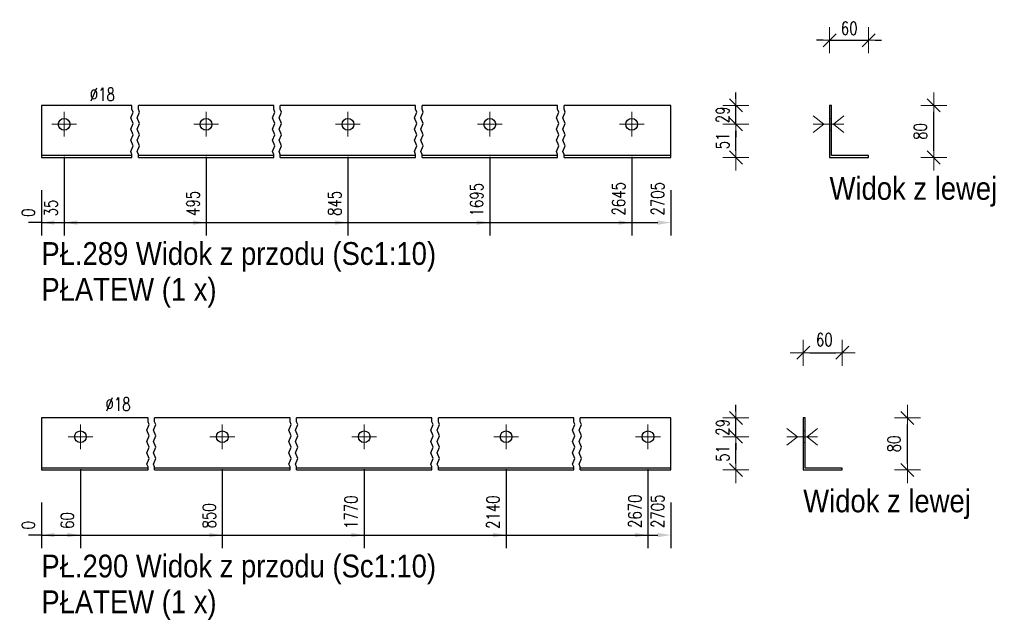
# Model space of a CAD drawing. Header units: millimetres. Extents: x -134 to 978, y 9358 to 10027.
# Tile 31 of 44: x 451 to 602, y 9603 to 9695. Entities that reach past the tile are written whole.
import ezdxf

# ---------------------------------------------------------------- set-up
doc = ezdxf.new("R2010")
doc.units = ezdxf.units.MM
doc.header["$LTSCALE"] = 10
doc.linetypes.add('HIDDEN', pattern=[0.375, 0.25, -0.125])
doc.linetypes.add('MITTE', pattern=[2, 1.25, -0.25, 0.25, -0.25])
doc.layers.get('Defpoints').update_dxf_attribs({"color": 1})
for name, color, linetype, lineweight in [('PS_Bolt', 4, 'Continuous', 13), ('PS_DIM', 4, 'Continuous', 13), ('PS_Hidden', 2, 'HIDDEN', 9), ('PS_Mid', 5, 'MITTE', 15), ('PS_Shape', 161, 'Continuous', 30), ('PS_SOLID', 7, 'Continuous', 30), ('PS_TEXT', 3, 'Continuous', 18)]:
    doc.layers.add(name, color=color, linetype=linetype, lineweight=lineweight)
doc.styles.add('gil', font='txt', dxfattribs={"width": 0.9})
doc.styles.add('simplex', font='simplex.shx', dxfattribs={"width": 0.75})
doc.dimstyles.new('1_10_GŁ_DS1-LS10', dxfattribs={"dimtxt": 2, "dimasz": 2, "dimexe": 2, "dimexo": 5, "dimgap": 1, "dimtad": 1, "dimjust": 4, "dimdec": 0, "dimlfac": 10, "dimtxsty": 'simplex', "dimblk1": 'NONE', "dimsah": 1, "dimcen": 2, "dimclrd": 256, "dimclre": 256, "dimclrt": 3, "dimadec": 1, "dimazin": 0, "dimtfac": 1, "dimtdec": 0, "dimtmove": 2, "dimatfit": 3, "dimfxl": 1, "dimarcsym": 0})
doc.dimstyles.new('1_10_PRZ_DS1-LS10', dxfattribs={"dimtxt": 2, "dimasz": 1, "dimexe": 2, "dimexo": 5, "dimgap": 1, "dimtad": 1, "dimdec": 0, "dimlfac": 10, "dimtxsty": 'simplex', "dimblk": 'dimznak', "dimcen": 2, "dimse1": 1, "dimse2": 1, "dimclrt": 3, "dimadec": 1, "dimazin": 0, "dimtfac": 1, "dimtdec": 0, "dimtix": 1, "dimtmove": 2, "dimatfit": 3, "dimldrblk": 'dim-grot', "dimfxl": 1, "dimarcsym": 0})

# ---------------------------------------------------------------- blocks, each defined once
blk = doc.blocks.new('*D344')
at = {"layer": 'Defpoints', "color": 0, "transparency": 16777216}
for p in [(454.3, 9673.44), (454.3, 9673.44), (454.3, 9663.44)]:
    blk.add_point(p, dxfattribs=at)
at = {"layer": 'PS_DIM', "lineweight": -2, "transparency": 16777216}
for p, q in [((454.3, 9668.44), (454.3, 9661.44)), ((454.3, 9668.44), (454.3, 9661.44)), ((454.3, 9663.44), (452.3, 9663.44)), ((454.3, 9663.44), (454.3, 9663.44)), ((456.3, 9663.44), (458.3, 9663.44))]:
    blk.add_line(p, q, dxfattribs=at)
at = {"layer": 'PS_DIM', "transparency": 16777216}
blk.add_solid([(456.3, 9663.77), (456.3, 9663.11), (454.3, 9663.44)], dxfattribs=at)
at = {"layer": 'PS_DIM', "color": 3, "transparency": 16777216, "insert": (452.28, 9664.96), "char_height": 2, "attachment_point": 5, "rotation": 90, "style": 'simplex'}
blk.add_mtext('0', dxfattribs=at)
blk = doc.blocks.new('_None')
blk = doc.blocks.new('*D345')
at = {"layer": 'Defpoints', "color": 0, "transparency": 16777216}
for p in [(457.8, 9678.54), (454.3, 9673.44), (457.8, 9663.44)]:
    blk.add_point(p, dxfattribs=at)
at = {"layer": 'PS_DIM', "lineweight": -2, "transparency": 16777216}
for p, q in [((457.8, 9673.54), (457.8, 9661.44)), ((454.3, 9668.44), (454.3, 9661.44)), ((454.3, 9663.44), (452.3, 9663.44)), ((454.3, 9663.44), (457.8, 9663.44)), ((459.8, 9663.44), (461.8, 9663.44))]:
    blk.add_line(p, q, dxfattribs=at)
at = {"layer": 'PS_DIM', "transparency": 16777216}
blk.add_solid([(459.8, 9663.77), (459.8, 9663.11), (457.8, 9663.44)], dxfattribs=at)
at = {"layer": 'PS_DIM', "color": 3, "transparency": 16777216, "insert": (455.78, 9665.67), "char_height": 2, "attachment_point": 5, "rotation": 90, "style": 'simplex'}
blk.add_mtext('35', dxfattribs=at)
blk = doc.blocks.new('*D346')
at = {"layer": 'Defpoints', "color": 0, "transparency": 16777216}
for p in [(479.6, 9678.54), (454.3, 9673.44), (479.6, 9663.44)]:
    blk.add_point(p, dxfattribs=at)
at = {"layer": 'PS_DIM', "lineweight": -2, "transparency": 16777216}
for p, q in [((479.6, 9673.54), (479.6, 9661.44)), ((454.3, 9668.44), (454.3, 9661.44)), ((454.3, 9663.44), (477.6, 9663.44))]:
    blk.add_line(p, q, dxfattribs=at)
at = {"layer": 'PS_DIM', "transparency": 16777216}
blk.add_solid([(477.6, 9663.77), (477.6, 9663.11), (479.6, 9663.44)], dxfattribs=at)
at = {"layer": 'PS_DIM', "color": 3, "transparency": 16777216, "insert": (477.58, 9666.39), "char_height": 2, "attachment_point": 5, "rotation": 90, "style": 'simplex'}
blk.add_mtext('495', dxfattribs=at)
blk = doc.blocks.new('*D347')
at = {"layer": 'Defpoints', "color": 0, "transparency": 16777216}
for p in [(501.4, 9678.54), (454.3, 9673.44), (501.4, 9663.44)]:
    blk.add_point(p, dxfattribs=at)
at = {"layer": 'PS_DIM', "lineweight": -2, "transparency": 16777216}
for p, q in [((501.4, 9673.54), (501.4, 9661.44)), ((454.3, 9668.44), (454.3, 9661.44)), ((454.3, 9663.44), (499.4, 9663.44))]:
    blk.add_line(p, q, dxfattribs=at)
at = {"layer": 'PS_DIM', "transparency": 16777216}
blk.add_solid([(499.4, 9663.77), (499.4, 9663.11), (501.4, 9663.44)], dxfattribs=at)
at = {"layer": 'PS_DIM', "color": 3, "transparency": 16777216, "insert": (499.38, 9666.39), "char_height": 2, "attachment_point": 5, "rotation": 90, "style": 'simplex'}
blk.add_mtext('845', dxfattribs=at)
blk = doc.blocks.new('*D348')
at = {"layer": 'Defpoints', "color": 0, "transparency": 16777216}
for p in [(523.2, 9678.54), (454.3, 9673.44), (523.2, 9663.44)]:
    blk.add_point(p, dxfattribs=at)
at = {"layer": 'PS_DIM', "lineweight": -2, "transparency": 16777216}
for p, q in [((523.2, 9673.54), (523.2, 9661.44)), ((454.3, 9668.44), (454.3, 9661.44)), ((454.3, 9663.44), (521.2, 9663.44))]:
    blk.add_line(p, q, dxfattribs=at)
at = {"layer": 'PS_DIM', "transparency": 16777216}
blk.add_solid([(521.2, 9663.77), (521.2, 9663.11), (523.2, 9663.44)], dxfattribs=at)
at = {"layer": 'PS_DIM', "color": 3, "transparency": 16777216, "insert": (521.18, 9666.96), "char_height": 2, "attachment_point": 5, "rotation": 90, "style": 'simplex'}
blk.add_mtext('1695', dxfattribs=at)
blk = doc.blocks.new('*D349')
at = {"layer": 'Defpoints', "color": 0, "transparency": 16777216}
for p in [(545, 9678.54), (454.3, 9673.44), (545, 9663.44)]:
    blk.add_point(p, dxfattribs=at)
at = {"layer": 'PS_DIM', "lineweight": -2, "transparency": 16777216}
for p, q in [((545, 9673.54), (545, 9661.44)), ((454.3, 9668.44), (454.3, 9661.44)), ((454.3, 9663.44), (543, 9663.44))]:
    blk.add_line(p, q, dxfattribs=at)
at = {"layer": 'PS_DIM', "transparency": 16777216}
blk.add_solid([(543, 9663.77), (543, 9663.11), (545, 9663.44)], dxfattribs=at)
at = {"layer": 'PS_DIM', "color": 3, "transparency": 16777216, "insert": (542.98, 9667.1), "char_height": 2, "attachment_point": 5, "rotation": 90, "style": 'simplex'}
blk.add_mtext('2645', dxfattribs=at)
blk = doc.blocks.new('*D350')
at = {"layer": 'Defpoints', "color": 0, "transparency": 16777216}
for p in [(454.3, 9673.44), (551, 9673.44), (551, 9663.44)]:
    blk.add_point(p, dxfattribs=at)
at = {"layer": 'PS_DIM', "lineweight": -2, "transparency": 16777216}
for p, q in [((454.3, 9668.44), (454.3, 9661.44)), ((551, 9668.44), (551, 9661.44)), ((454.3, 9663.44), (549, 9663.44))]:
    blk.add_line(p, q, dxfattribs=at)
at = {"layer": 'PS_DIM', "transparency": 16777216}
blk.add_solid([(549, 9663.77), (549, 9663.11), (551, 9663.44)], dxfattribs=at)
at = {"layer": 'PS_DIM', "color": 3, "transparency": 16777216, "insert": (548.98, 9667.1), "char_height": 2, "attachment_point": 5, "rotation": 90, "style": 'simplex'}
blk.add_mtext('2705', dxfattribs=at)
blk = doc.blocks.new('dimznak')
at = {"color": 0}
for points in [[(0, 2), (0, -2)], [(-2, 0), (2, 0)]]:
    blk.add_lwpolyline(points, dxfattribs=at)
at = {"color": 2}
blk.add_lwpolyline([(1, 1), (-1, -1)], dxfattribs=at)
blk = doc.blocks.new('*D351')
at = {"layer": 'Defpoints', "color": 0, "transparency": 16777216}
for p in [(545, 9678.54), (561, 9678.54), (545, 9673.44)]:
    blk.add_point(p, dxfattribs=at)
at = {"layer": 'PS_DIM', "color": 0, "lineweight": -2, "transparency": 16777216}
blk.add_line((561, 9674.44), (561, 9677.54), dxfattribs=at)
for p, rotation in [((561, 9678.54), 90), ((561, 9673.44), 270)]:
    blk.add_blockref('dimznak', p, dxfattribs=dict(at, rotation=rotation))
at = {"layer": 'PS_DIM', "color": 3, "transparency": 16777216, "insert": (558.96, 9675.99), "char_height": 2, "attachment_point": 5, "rotation": 90, "style": 'simplex'}
blk.add_mtext('51', dxfattribs=at)
blk = doc.blocks.new('dim-grot')
blk.add_hatch(color=256).paths.add_polyline_path([(0, 0), (-2, 0.5), (-2, -0.5)])
blk.add_lwpolyline([(0, 0), (-2, 0.5), (-2, -0.5), (0, 0)])
blk = doc.blocks.new('*D352')
at = {"layer": 'Defpoints', "color": 0, "transparency": 16777216}
for p in [(545, 9681.44), (561, 9681.44), (545, 9678.54)]:
    blk.add_point(p, dxfattribs=at)
at = {"layer": 'PS_DIM', "color": 0, "lineweight": -2, "transparency": 16777216}
for p, q in [((561, 9682.44), (561, 9683.44)), ((561, 9678.54), (561, 9681.44)), ((561, 9677.54), (561, 9676.54))]:
    blk.add_line(p, q, dxfattribs=at)
for p, rotation in [((561, 9681.44), 270), ((561, 9678.54), 90)]:
    blk.add_blockref('dimznak', p, dxfattribs=dict(at, rotation=rotation))
at = {"layer": 'PS_DIM', "color": 3, "transparency": 16777216, "insert": (558.96, 9679.99), "char_height": 2, "attachment_point": 5, "rotation": 90, "style": 'simplex'}
blk.add_mtext('29', dxfattribs=at)
blk = doc.blocks.new('*D353')
at = {"layer": 'Defpoints', "color": 0, "transparency": 16777216}
for p in [(581.4, 9691.44), (575.4, 9681.44), (581.4, 9673.74)]:
    blk.add_point(p, dxfattribs=at)
at = {"layer": 'PS_DIM', "color": 0, "lineweight": -2, "transparency": 16777216}
for p, q in [((574.4, 9691.44), (573.4, 9691.44)), ((575.4, 9691.44), (581.4, 9691.44)), ((582.4, 9691.44), (583.4, 9691.44))]:
    blk.add_line(p, q, dxfattribs=at)
blk.add_blockref('dimznak', (575.4, 9691.44), dxfattribs=at)
at = {"layer": 'PS_DIM', "color": 0, "lineweight": -2, "transparency": 16777216, "rotation": 180}
blk.add_blockref('dimznak', (581.4, 9691.44), dxfattribs=at)
at = {"layer": 'PS_DIM', "color": 3, "transparency": 16777216, "insert": (578.42, 9693.29), "char_height": 2, "attachment_point": 5, "style": 'simplex'}
blk.add_mtext('60', dxfattribs=at)
blk = doc.blocks.new('*D354')
at = {"layer": 'Defpoints', "color": 0, "transparency": 16777216}
for p in [(581.4, 9681.44), (591.4, 9681.44), (581.4, 9673.44)]:
    blk.add_point(p, dxfattribs=at)
at = {"layer": 'PS_DIM', "color": 0, "lineweight": -2, "transparency": 16777216}
blk.add_line((591.4, 9674.44), (591.4, 9680.44), dxfattribs=at)
for p, rotation in [((591.4, 9681.44), 90), ((591.4, 9673.44), 270)]:
    blk.add_blockref('dimznak', p, dxfattribs=dict(at, rotation=rotation))
at = {"layer": 'PS_DIM', "color": 3, "transparency": 16777216, "insert": (589.36, 9677.44), "char_height": 2, "attachment_point": 5, "rotation": 90, "style": 'simplex'}
blk.add_mtext('80', dxfattribs=at)
blk = doc.blocks.new('*D355')
at = {"layer": 'Defpoints', "color": 0, "transparency": 16777216}
for p in [(454.3, 9625.44), (454.3, 9625.44), (454.3, 9615.44)]:
    blk.add_point(p, dxfattribs=at)
at = {"layer": 'PS_DIM', "lineweight": -2, "transparency": 16777216}
for p, q in [((454.3, 9620.44), (454.3, 9613.44)), ((454.3, 9620.44), (454.3, 9613.44)), ((454.3, 9615.44), (452.3, 9615.44)), ((454.3, 9615.44), (454.3, 9615.44)), ((456.3, 9615.44), (458.3, 9615.44))]:
    blk.add_line(p, q, dxfattribs=at)
at = {"layer": 'PS_DIM', "transparency": 16777216}
blk.add_solid([(456.3, 9615.77), (456.3, 9615.11), (454.3, 9615.44)], dxfattribs=at)
at = {"layer": 'PS_DIM', "color": 3, "transparency": 16777216, "insert": (452.28, 9616.96), "char_height": 2, "attachment_point": 5, "rotation": 90, "style": 'simplex'}
blk.add_mtext('0', dxfattribs=at)
blk = doc.blocks.new('*D356')
at = {"layer": 'Defpoints', "color": 0, "transparency": 16777216}
for p in [(460.3, 9630.54), (454.3, 9625.44), (460.3, 9615.44)]:
    blk.add_point(p, dxfattribs=at)
at = {"layer": 'PS_DIM', "lineweight": -2, "transparency": 16777216}
for p, q in [((460.3, 9625.54), (460.3, 9613.44)), ((454.3, 9620.44), (454.3, 9613.44)), ((454.3, 9615.44), (458.3, 9615.44))]:
    blk.add_line(p, q, dxfattribs=at)
at = {"layer": 'PS_DIM', "transparency": 16777216}
blk.add_solid([(458.3, 9615.77), (458.3, 9615.11), (460.3, 9615.44)], dxfattribs=at)
at = {"layer": 'PS_DIM', "color": 3, "transparency": 16777216, "insert": (458.28, 9617.67), "char_height": 2, "attachment_point": 5, "rotation": 90, "style": 'simplex'}
blk.add_mtext('60', dxfattribs=at)
blk = doc.blocks.new('*D357')
at = {"layer": 'Defpoints', "color": 0, "transparency": 16777216}
for p in [(482.1, 9630.54), (454.3, 9625.44), (482.1, 9615.44)]:
    blk.add_point(p, dxfattribs=at)
at = {"layer": 'PS_DIM', "lineweight": -2, "transparency": 16777216}
for p, q in [((482.1, 9625.54), (482.1, 9613.44)), ((454.3, 9620.44), (454.3, 9613.44)), ((454.3, 9615.44), (480.1, 9615.44))]:
    blk.add_line(p, q, dxfattribs=at)
at = {"layer": 'PS_DIM', "transparency": 16777216}
blk.add_solid([(480.1, 9615.77), (480.1, 9615.11), (482.1, 9615.44)], dxfattribs=at)
at = {"layer": 'PS_DIM', "color": 3, "transparency": 16777216, "insert": (480.08, 9618.39), "char_height": 2, "attachment_point": 5, "rotation": 90, "style": 'simplex'}
blk.add_mtext('850', dxfattribs=at)
blk = doc.blocks.new('*D358')
at = {"layer": 'Defpoints', "color": 0, "transparency": 16777216}
for p in [(503.9, 9630.54), (454.3, 9625.44), (503.9, 9615.44)]:
    blk.add_point(p, dxfattribs=at)
at = {"layer": 'PS_DIM', "lineweight": -2, "transparency": 16777216}
for p, q in [((503.9, 9625.54), (503.9, 9613.44)), ((454.3, 9620.44), (454.3, 9613.44)), ((454.3, 9615.44), (501.9, 9615.44))]:
    blk.add_line(p, q, dxfattribs=at)
at = {"layer": 'PS_DIM', "transparency": 16777216}
blk.add_solid([(501.9, 9615.77), (501.9, 9615.11), (503.9, 9615.44)], dxfattribs=at)
at = {"layer": 'PS_DIM', "color": 3, "transparency": 16777216, "insert": (501.88, 9618.96), "char_height": 2, "attachment_point": 5, "rotation": 90, "style": 'simplex'}
blk.add_mtext('1770', dxfattribs=at)
blk = doc.blocks.new('*D359')
at = {"layer": 'Defpoints', "color": 0, "transparency": 16777216}
for p in [(525.7, 9630.54), (454.3, 9625.44), (525.7, 9615.44)]:
    blk.add_point(p, dxfattribs=at)
at = {"layer": 'PS_DIM', "lineweight": -2, "transparency": 16777216}
for p, q in [((525.7, 9625.54), (525.7, 9613.44)), ((454.3, 9620.44), (454.3, 9613.44)), ((454.3, 9615.44), (523.7, 9615.44))]:
    blk.add_line(p, q, dxfattribs=at)
at = {"layer": 'PS_DIM', "transparency": 16777216}
blk.add_solid([(523.7, 9615.77), (523.7, 9615.11), (525.7, 9615.44)], dxfattribs=at)
at = {"layer": 'PS_DIM', "color": 3, "transparency": 16777216, "insert": (523.68, 9618.96), "char_height": 2, "attachment_point": 5, "rotation": 90, "style": 'simplex'}
blk.add_mtext('2140', dxfattribs=at)
blk = doc.blocks.new('*D360')
at = {"layer": 'Defpoints', "color": 0, "transparency": 16777216}
for p in [(547.5, 9630.54), (454.3, 9625.44), (547.5, 9615.44)]:
    blk.add_point(p, dxfattribs=at)
at = {"layer": 'PS_DIM', "lineweight": -2, "transparency": 16777216}
for p, q in [((547.5, 9625.54), (547.5, 9613.44)), ((454.3, 9620.44), (454.3, 9613.44)), ((454.3, 9615.44), (545.5, 9615.44))]:
    blk.add_line(p, q, dxfattribs=at)
at = {"layer": 'PS_DIM', "transparency": 16777216}
blk.add_solid([(545.5, 9615.77), (545.5, 9615.11), (547.5, 9615.44)], dxfattribs=at)
at = {"layer": 'PS_DIM', "color": 3, "transparency": 16777216, "insert": (545.48, 9619.1), "char_height": 2, "attachment_point": 5, "rotation": 90, "style": 'simplex'}
blk.add_mtext('2670', dxfattribs=at)
blk = doc.blocks.new('*D361')
at = {"layer": 'Defpoints', "color": 0, "transparency": 16777216}
for p in [(454.3, 9625.44), (551, 9625.44), (551, 9615.44)]:
    blk.add_point(p, dxfattribs=at)
at = {"layer": 'PS_DIM', "lineweight": -2, "transparency": 16777216}
for p, q in [((454.3, 9620.44), (454.3, 9613.44)), ((551, 9620.44), (551, 9613.44)), ((454.3, 9615.44), (549, 9615.44))]:
    blk.add_line(p, q, dxfattribs=at)
at = {"layer": 'PS_DIM', "transparency": 16777216}
blk.add_solid([(549, 9615.77), (549, 9615.11), (551, 9615.44)], dxfattribs=at)
at = {"layer": 'PS_DIM', "color": 3, "transparency": 16777216, "insert": (548.98, 9619.1), "char_height": 2, "attachment_point": 5, "rotation": 90, "style": 'simplex'}
blk.add_mtext('2705', dxfattribs=at)
blk = doc.blocks.new('*D362')
at = {"layer": 'Defpoints', "color": 0, "transparency": 16777216}
for p in [(547.5, 9630.54), (561, 9630.54), (547.5, 9625.44)]:
    blk.add_point(p, dxfattribs=at)
at = {"layer": 'PS_DIM', "color": 0, "lineweight": -2, "transparency": 16777216}
blk.add_line((561, 9626.44), (561, 9629.54), dxfattribs=at)
for p, rotation in [((561, 9630.54), 90), ((561, 9625.44), 270)]:
    blk.add_blockref('dimznak', p, dxfattribs=dict(at, rotation=rotation))
at = {"layer": 'PS_DIM', "color": 3, "transparency": 16777216, "insert": (558.96, 9627.99), "char_height": 2, "attachment_point": 5, "rotation": 90, "style": 'simplex'}
blk.add_mtext('51', dxfattribs=at)
blk = doc.blocks.new('*D363')
at = {"layer": 'Defpoints', "color": 0, "transparency": 16777216}
for p in [(547.5, 9633.44), (561, 9633.44), (547.5, 9630.54)]:
    blk.add_point(p, dxfattribs=at)
at = {"layer": 'PS_DIM', "color": 0, "lineweight": -2, "transparency": 16777216}
for p, q in [((561, 9634.44), (561, 9635.44)), ((561, 9630.54), (561, 9633.44)), ((561, 9629.54), (561, 9628.54))]:
    blk.add_line(p, q, dxfattribs=at)
for p, rotation in [((561, 9633.44), 270), ((561, 9630.54), 90)]:
    blk.add_blockref('dimznak', p, dxfattribs=dict(at, rotation=rotation))
at = {"layer": 'PS_DIM', "color": 3, "transparency": 16777216, "insert": (558.96, 9631.99), "char_height": 2, "attachment_point": 5, "rotation": 90, "style": 'simplex'}
blk.add_mtext('29', dxfattribs=at)
blk = doc.blocks.new('*D364')
at = {"layer": 'Defpoints', "color": 0, "transparency": 16777216}
for p in [(577.35, 9643.44), (571.35, 9633.44), (577.35, 9625.74)]:
    blk.add_point(p, dxfattribs=at)
at = {"layer": 'PS_DIM', "color": 0, "lineweight": -2, "transparency": 16777216}
blk.add_line((572.35, 9643.44), (576.35, 9643.44), dxfattribs=at)
at = {"layer": 'PS_DIM', "color": 0, "lineweight": -2, "transparency": 16777216, "rotation": 180}
blk.add_blockref('dimznak', (571.35, 9643.44), dxfattribs=at)
at = {"layer": 'PS_DIM', "color": 0, "lineweight": -2, "transparency": 16777216}
blk.add_blockref('dimznak', (577.35, 9643.44), dxfattribs=at)
at = {"layer": 'PS_DIM', "color": 3, "transparency": 16777216, "insert": (574.59, 9645.45), "char_height": 2, "attachment_point": 5, "style": 'simplex'}
blk.add_mtext('60', dxfattribs=at)
blk = doc.blocks.new('*D365')
at = {"layer": 'Defpoints', "color": 0, "transparency": 16777216}
for p in [(577.35, 9633.44), (587.35, 9633.44), (577.35, 9625.44)]:
    blk.add_point(p, dxfattribs=at)
at = {"layer": 'PS_DIM', "color": 0, "lineweight": -2, "transparency": 16777216}
blk.add_line((587.35, 9626.44), (587.35, 9632.44), dxfattribs=at)
for p, rotation in [((587.35, 9633.44), 90), ((587.35, 9625.44), 270)]:
    blk.add_blockref('dimznak', p, dxfattribs=dict(at, rotation=rotation))
at = {"layer": 'PS_DIM', "color": 3, "transparency": 16777216, "insert": (585.31, 9629.44), "char_height": 2, "attachment_point": 5, "rotation": 90, "style": 'simplex'}
blk.add_mtext('80', dxfattribs=at)
blk = doc.blocks.new('*X818')
at = {"color": 3, "linetype": 'Continuous'}
blk.add_line((545, 9678.54), (545, 9678.54), dxfattribs=at)
blk.add_line((545, 9678.54), (545, 9678.54), dxfattribs=at)
blk.add_line((545, 9678.54), (545, 9678.54), dxfattribs=at)
blk.add_line((545, 9678.54), (545, 9678.54), dxfattribs=at)
blk.add_line((545, 9678.54), (545, 9678.54), dxfattribs=at)
blk = doc.blocks.new('*X819')
at = {"color": 1}
for p, q in [((468.02, 9679.54), (468.38, 9680.41)), ((468.2, 9680.85), (468.2, 9681.44)), ((468.38, 9680.41), (468.2, 9680.85)), ((469.02, 9679.54), (469.38, 9680.41)), ((469.2, 9680.85), (469.2, 9681.44)), ((469.38, 9680.41), (469.2, 9680.85)), ((489.82, 9679.54), (490.18, 9680.41)), ((490, 9680.85), (490, 9681.44)), ((490.18, 9680.41), (490, 9680.85)), ((490.82, 9679.54), (491.18, 9680.41)), ((491, 9680.85), (491, 9681.44)), ((491.18, 9680.41), (491, 9680.85)), ((511.62, 9679.54), (511.98, 9680.41)), ((511.8, 9680.85), (511.8, 9681.44)), ((511.98, 9680.41), (511.8, 9680.85)), ((512.62, 9679.54), (512.98, 9680.41)), ((512.8, 9680.85), (512.8, 9681.44)), ((512.98, 9680.41), (512.8, 9680.85)), ((533.42, 9679.54), (533.78, 9680.41)), ((533.6, 9680.85), (533.6, 9681.44)), ((533.78, 9680.41), (533.6, 9680.85)), ((534.42, 9679.54), (534.78, 9680.41)), ((534.6, 9680.85), (534.6, 9681.44)), ((534.78, 9680.41), (534.6, 9680.85)), ((468.38, 9678.68), (468.02, 9679.54)), ((469.38, 9678.68), (469.02, 9679.54)), ((490.18, 9678.68), (489.82, 9679.54)), ((491.18, 9678.68), (490.82, 9679.54)), ((511.98, 9678.68), (511.62, 9679.54)), ((512.98, 9678.68), (512.62, 9679.54)), ((533.78, 9678.68), (533.42, 9679.54)), ((534.78, 9678.68), (534.42, 9679.54)), ((468.02, 9677.81), (468.38, 9678.68)), ((468.38, 9676.94), (468.02, 9677.81)), ((469.02, 9677.81), (469.38, 9678.68)), ((469.38, 9676.94), (469.02, 9677.81)), ((489.82, 9677.81), (490.18, 9678.68)), ((490.18, 9676.94), (489.82, 9677.81)), ((490.82, 9677.81), (491.18, 9678.68)), ((491.18, 9676.94), (490.82, 9677.81)), ((511.62, 9677.81), (511.98, 9678.68)), ((511.98, 9676.94), (511.62, 9677.81)), ((512.62, 9677.81), (512.98, 9678.68)), ((512.98, 9676.94), (512.62, 9677.81)), ((533.42, 9677.81), (533.78, 9678.68)), ((533.78, 9676.94), (533.42, 9677.81)), ((534.42, 9677.81), (534.78, 9678.68)), ((534.78, 9676.94), (534.42, 9677.81)), ((468.02, 9676.08), (468.38, 9676.94)), ((468.38, 9675.21), (468.02, 9676.08)), ((469.02, 9676.08), (469.38, 9676.94)), ((469.38, 9675.21), (469.02, 9676.08)), ((489.82, 9676.08), (490.18, 9676.94)), ((490.18, 9675.21), (489.82, 9676.08)), ((490.82, 9676.08), (491.18, 9676.94)), ((491.18, 9675.21), (490.82, 9676.08)), ((511.62, 9676.08), (511.98, 9676.94)), ((511.98, 9675.21), (511.62, 9676.08)), ((512.62, 9676.08), (512.98, 9676.94)), ((512.98, 9675.21), (512.62, 9676.08)), ((533.42, 9676.08), (533.78, 9676.94)), ((533.78, 9675.21), (533.42, 9676.08)), ((534.42, 9676.08), (534.78, 9676.94)), ((534.78, 9675.21), (534.42, 9676.08)), ((468.02, 9674.34), (468.38, 9675.21)), ((468.2, 9673.91), (468.02, 9674.34)), ((469.02, 9674.34), (469.38, 9675.21)), ((469.2, 9673.91), (469.02, 9674.34)), ((489.82, 9674.34), (490.18, 9675.21)), ((490, 9673.91), (489.82, 9674.34)), ((490.82, 9674.34), (491.18, 9675.21)), ((491, 9673.91), (490.82, 9674.34)), ((511.62, 9674.34), (511.98, 9675.21)), ((511.8, 9673.91), (511.62, 9674.34)), ((512.62, 9674.34), (512.98, 9675.21)), ((512.8, 9673.91), (512.62, 9674.34)), ((533.42, 9674.34), (533.78, 9675.21)), ((533.6, 9673.91), (533.42, 9674.34)), ((534.42, 9674.34), (534.78, 9675.21)), ((534.6, 9673.91), (534.42, 9674.34)), ((468.2, 9673.44), (468.2, 9673.91)), ((469.2, 9673.44), (469.2, 9673.91)), ((490, 9673.44), (490, 9673.91)), ((491, 9673.44), (491, 9673.91)), ((511.8, 9673.44), (511.8, 9673.91)), ((512.8, 9673.44), (512.8, 9673.91)), ((533.6, 9673.44), (533.6, 9673.91)), ((534.6, 9673.44), (534.6, 9673.91))]:
    blk.add_line(p, q, dxfattribs=at)
at = {"layer": 'PS_Mid', "color": 5, "linetype": 'MITTE'}
for p, q in [((457.8, 9680.44), (457.8, 9676.64)), ((479.6, 9680.44), (479.6, 9676.64)), ((501.4, 9680.44), (501.4, 9676.64)), ((523.2, 9680.44), (523.2, 9676.64)), ((545, 9680.44), (545, 9676.64)), ((459.7, 9678.54), (455.9, 9678.54)), ((481.5, 9678.54), (477.7, 9678.54)), ((503.3, 9678.54), (499.5, 9678.54)), ((525.1, 9678.54), (521.3, 9678.54)), ((546.9, 9678.54), (543.1, 9678.54))]:
    blk.add_line(p, q, dxfattribs=at)
at = {"layer": 'PS_SOLID', "color": 7, "linetype": 'Continuous'}
for p, q in [((457.8, 9681.44), (454.3, 9681.44)), ((454.3, 9681.44), (454.3, 9673.74)), ((468.2, 9681.44), (457.8, 9681.44)), ((479.6, 9681.44), (469.2, 9681.44)), ((490, 9681.44), (479.6, 9681.44)), ((501.4, 9681.44), (491, 9681.44)), ((511.8, 9681.44), (501.4, 9681.44)), ((523.2, 9681.44), (512.8, 9681.44)), ((533.6, 9681.44), (523.2, 9681.44)), ((545, 9681.44), (534.6, 9681.44)), ((551, 9681.44), (545, 9681.44)), ((551, 9673.74), (551, 9681.44)), ((468.2, 9673.74), (454.3, 9673.74)), ((454.3, 9673.74), (454.3, 9673.44)), ((454.3, 9673.44), (468.2, 9673.44)), ((490, 9673.74), (469.2, 9673.74)), ((469.2, 9673.44), (490, 9673.44)), ((511.8, 9673.74), (491, 9673.74)), ((491, 9673.44), (511.8, 9673.44)), ((533.6, 9673.74), (512.8, 9673.74)), ((512.8, 9673.44), (533.6, 9673.44)), ((551, 9673.74), (534.6, 9673.74)), ((534.6, 9673.44), (551, 9673.44)), ((551, 9673.44), (551, 9673.74))]:
    blk.add_line(p, q, dxfattribs=at)
at = {"layer": 'PS_SOLID', "color": 7}
for centre in [(457.8, 9678.54), (479.6, 9678.54), (501.4, 9678.54), (523.2, 9678.54), (545, 9678.54)]:
    blk.add_circle(centre, 0.9, dxfattribs=at)
blk = doc.blocks.new('*X820')
at = {"color": 3, "linetype": 'Continuous'}
blk.add_line((523.2, 9678.54), (523.2, 9678.54), dxfattribs=at)
blk.add_line((523.2, 9678.54), (523.2, 9678.54), dxfattribs=at)
blk.add_line((523.2, 9678.54), (523.2, 9678.54), dxfattribs=at)
blk.add_line((523.2, 9678.54), (523.2, 9678.54), dxfattribs=at)
blk.add_line((523.2, 9678.54), (523.2, 9678.54), dxfattribs=at)
blk = doc.blocks.new('*X821')
at = {"color": 3, "style": 'gil', "width": 0.9}
for s, p in [('PŁ.289 Widok z przodu (Sc1:10)', (454.3, 9656.94)), ('PŁATEW (1 x)', (454.3, 9651.44))]:
    blk.add_text(s, height=3.5, dxfattribs=at).set_placement(p)
blk = doc.blocks.new('*X822')
at = {"color": 3, "linetype": 'Continuous'}
for p, q in [((572.9, 9679.82), (574.5, 9678.54)), ((577.6, 9679.82), (576, 9678.54)), ((574.5, 9678.54), (572.9, 9677.26)), ((577.6, 9678.54), (572.9, 9678.54)), ((576, 9678.54), (577.6, 9677.26))]:
    blk.add_line(p, q, dxfattribs=at)
blk = doc.blocks.new('*X823')
at = {"layer": 'PS_Hidden', "color": 2, "linetype": 'HIDDEN'}
for p, q in [((575.7, 9679.44), (575.4, 9679.44)), ((575.4, 9677.64), (575.7, 9677.64))]:
    blk.add_line(p, q, dxfattribs=at)
at = {"layer": 'PS_SOLID', "color": 7, "linetype": 'Continuous'}
for p, q in [((575.7, 9681.44), (575.4, 9681.44)), ((575.4, 9681.44), (575.4, 9673.44)), ((575.7, 9678.54), (575.7, 9681.44)), ((575.7, 9673.74), (575.7, 9678.54)), ((575.4, 9673.44), (581.4, 9673.44)), ((581.4, 9673.74), (575.7, 9673.74)), ((581.4, 9673.44), (581.4, 9673.74))]:
    blk.add_line(p, q, dxfattribs=at)
blk = doc.blocks.new('*X824')
at = {"color": 3, "linetype": 'Continuous'}
for p, q in [((572.9, 9679.82), (574.5, 9678.54)), ((577.6, 9679.82), (576, 9678.54)), ((574.5, 9678.54), (572.9, 9677.26)), ((577.6, 9678.54), (572.9, 9678.54)), ((576, 9678.54), (577.6, 9677.26))]:
    blk.add_line(p, q, dxfattribs=at)
blk = doc.blocks.new('*X825')
at = {"color": 3, "style": 'gil', "width": 0.9}
blk.add_text('Widok z lewej', height=3.5, dxfattribs=at).set_placement((575.4, 9666.94))
blk = doc.blocks.new('*X826')
at = {"color": 3, "linetype": 'Continuous'}
blk.add_line((460.3, 9630.54), (460.3, 9630.54), dxfattribs=at)
blk.add_line((460.3, 9630.54), (460.3, 9630.54), dxfattribs=at)
blk.add_line((460.3, 9630.54), (460.3, 9630.54), dxfattribs=at)
blk.add_line((460.3, 9630.54), (460.3, 9630.54), dxfattribs=at)
blk.add_line((460.3, 9630.54), (460.3, 9630.54), dxfattribs=at)
blk = doc.blocks.new('*X827')
at = {"color": 1}
for p, q in [((470.7, 9632.85), (470.7, 9633.44)), ((471.7, 9632.85), (471.7, 9633.44)), ((492.5, 9632.85), (492.5, 9633.44)), ((493.5, 9632.85), (493.5, 9633.44)), ((514.3, 9632.85), (514.3, 9633.44)), ((515.3, 9632.85), (515.3, 9633.44)), ((536.1, 9632.85), (536.1, 9633.44)), ((537.1, 9632.85), (537.1, 9633.44)), ((470.52, 9631.54), (470.88, 9632.41)), ((470.88, 9632.41), (470.7, 9632.85)), ((471.52, 9631.54), (471.88, 9632.41)), ((471.88, 9632.41), (471.7, 9632.85)), ((492.32, 9631.54), (492.68, 9632.41)), ((492.68, 9632.41), (492.5, 9632.85)), ((493.32, 9631.54), (493.68, 9632.41)), ((493.68, 9632.41), (493.5, 9632.85)), ((514.12, 9631.54), (514.48, 9632.41)), ((514.48, 9632.41), (514.3, 9632.85)), ((515.12, 9631.54), (515.48, 9632.41)), ((515.48, 9632.41), (515.3, 9632.85)), ((535.92, 9631.54), (536.28, 9632.41)), ((536.28, 9632.41), (536.1, 9632.85)), ((536.92, 9631.54), (537.28, 9632.41)), ((537.28, 9632.41), (537.1, 9632.85)), ((470.88, 9630.68), (470.52, 9631.54)), ((470.52, 9629.81), (470.88, 9630.68)), ((471.88, 9630.68), (471.52, 9631.54)), ((471.52, 9629.81), (471.88, 9630.68)), ((492.68, 9630.68), (492.32, 9631.54)), ((492.32, 9629.81), (492.68, 9630.68)), ((493.68, 9630.68), (493.32, 9631.54)), ((493.32, 9629.81), (493.68, 9630.68)), ((514.48, 9630.68), (514.12, 9631.54)), ((514.12, 9629.81), (514.48, 9630.68)), ((515.48, 9630.68), (515.12, 9631.54)), ((515.12, 9629.81), (515.48, 9630.68)), ((536.28, 9630.68), (535.92, 9631.54)), ((535.92, 9629.81), (536.28, 9630.68)), ((537.28, 9630.68), (536.92, 9631.54)), ((536.92, 9629.81), (537.28, 9630.68)), ((470.88, 9628.94), (470.52, 9629.81)), ((470.52, 9628.08), (470.88, 9628.94)), ((471.88, 9628.94), (471.52, 9629.81)), ((471.52, 9628.08), (471.88, 9628.94)), ((492.68, 9628.94), (492.32, 9629.81)), ((492.32, 9628.08), (492.68, 9628.94)), ((493.68, 9628.94), (493.32, 9629.81)), ((493.32, 9628.08), (493.68, 9628.94)), ((514.48, 9628.94), (514.12, 9629.81)), ((514.12, 9628.08), (514.48, 9628.94)), ((515.48, 9628.94), (515.12, 9629.81)), ((515.12, 9628.08), (515.48, 9628.94)), ((536.28, 9628.94), (535.92, 9629.81)), ((535.92, 9628.08), (536.28, 9628.94)), ((537.28, 9628.94), (536.92, 9629.81)), ((536.92, 9628.08), (537.28, 9628.94)), ((470.88, 9627.21), (470.52, 9628.08)), ((471.88, 9627.21), (471.52, 9628.08)), ((492.68, 9627.21), (492.32, 9628.08)), ((493.68, 9627.21), (493.32, 9628.08)), ((514.48, 9627.21), (514.12, 9628.08)), ((515.48, 9627.21), (515.12, 9628.08)), ((536.28, 9627.21), (535.92, 9628.08)), ((537.28, 9627.21), (536.92, 9628.08)), ((470.52, 9626.34), (470.88, 9627.21)), ((470.7, 9625.91), (470.52, 9626.34)), ((470.7, 9625.44), (470.7, 9625.91)), ((471.52, 9626.34), (471.88, 9627.21)), ((471.7, 9625.91), (471.52, 9626.34)), ((471.7, 9625.44), (471.7, 9625.91)), ((492.32, 9626.34), (492.68, 9627.21)), ((492.5, 9625.91), (492.32, 9626.34)), ((492.5, 9625.44), (492.5, 9625.91)), ((493.32, 9626.34), (493.68, 9627.21)), ((493.5, 9625.91), (493.32, 9626.34)), ((493.5, 9625.44), (493.5, 9625.91)), ((514.12, 9626.34), (514.48, 9627.21)), ((514.3, 9625.91), (514.12, 9626.34)), ((514.3, 9625.44), (514.3, 9625.91)), ((515.12, 9626.34), (515.48, 9627.21)), ((515.3, 9625.91), (515.12, 9626.34)), ((515.3, 9625.44), (515.3, 9625.91)), ((535.92, 9626.34), (536.28, 9627.21)), ((536.1, 9625.91), (535.92, 9626.34)), ((536.1, 9625.44), (536.1, 9625.91)), ((536.92, 9626.34), (537.28, 9627.21)), ((537.1, 9625.91), (536.92, 9626.34)), ((537.1, 9625.44), (537.1, 9625.91))]:
    blk.add_line(p, q, dxfattribs=at)
at = {"layer": 'PS_Mid', "color": 5, "linetype": 'MITTE'}
for p, q in [((460.3, 9632.44), (460.3, 9628.64)), ((482.1, 9632.44), (482.1, 9628.64)), ((503.9, 9632.44), (503.9, 9628.64)), ((525.7, 9632.44), (525.7, 9628.64)), ((547.5, 9632.44), (547.5, 9628.64)), ((462.2, 9630.54), (458.4, 9630.54)), ((484, 9630.54), (480.2, 9630.54)), ((505.8, 9630.54), (502, 9630.54)), ((527.6, 9630.54), (523.8, 9630.54)), ((549.4, 9630.54), (545.6, 9630.54))]:
    blk.add_line(p, q, dxfattribs=at)
at = {"layer": 'PS_SOLID', "color": 7, "linetype": 'Continuous'}
for p, q in [((460.3, 9633.44), (454.3, 9633.44)), ((454.3, 9633.44), (454.3, 9625.74)), ((470.7, 9633.44), (460.3, 9633.44)), ((482.1, 9633.44), (471.7, 9633.44)), ((492.5, 9633.44), (482.1, 9633.44)), ((503.9, 9633.44), (493.5, 9633.44)), ((514.3, 9633.44), (503.9, 9633.44)), ((525.7, 9633.44), (515.3, 9633.44)), ((536.1, 9633.44), (525.7, 9633.44)), ((547.5, 9633.44), (537.1, 9633.44)), ((551, 9633.44), (547.5, 9633.44)), ((551, 9625.74), (551, 9633.44)), ((470.7, 9625.74), (454.3, 9625.74)), ((454.3, 9625.74), (454.3, 9625.44)), ((454.3, 9625.44), (470.7, 9625.44)), ((492.5, 9625.74), (471.7, 9625.74)), ((471.7, 9625.44), (492.5, 9625.44)), ((514.3, 9625.74), (493.5, 9625.74)), ((493.5, 9625.44), (514.3, 9625.44)), ((536.1, 9625.74), (515.3, 9625.74)), ((515.3, 9625.44), (536.1, 9625.44)), ((551, 9625.74), (537.1, 9625.74)), ((537.1, 9625.44), (551, 9625.44)), ((551, 9625.44), (551, 9625.74))]:
    blk.add_line(p, q, dxfattribs=at)
at = {"layer": 'PS_SOLID', "color": 7}
for centre in [(460.3, 9630.54), (482.1, 9630.54), (503.9, 9630.54), (525.7, 9630.54), (547.5, 9630.54)]:
    blk.add_circle(centre, 0.9, dxfattribs=at)
blk = doc.blocks.new('*X828')
at = {"color": 3, "style": 'gil', "width": 0.9}
for s, p in [('PŁ.290 Widok z przodu (Sc1:10)', (454.3, 9608.94)), ('PŁATEW (1 x)', (454.3, 9603.44))]:
    blk.add_text(s, height=3.5, dxfattribs=at).set_placement(p)
blk = doc.blocks.new('*X829')
at = {"color": 3, "linetype": 'Continuous'}
for p, q in [((568.85, 9631.82), (570.45, 9630.54)), ((570.45, 9630.54), (568.85, 9629.26)), ((573.55, 9630.54), (568.85, 9630.54)), ((573.55, 9631.82), (571.95, 9630.54)), ((571.95, 9630.54), (573.55, 9629.26))]:
    blk.add_line(p, q, dxfattribs=at)
blk = doc.blocks.new('*X830')
at = {"layer": 'PS_Hidden', "color": 2, "linetype": 'HIDDEN'}
for p, q in [((571.65, 9631.44), (571.35, 9631.44)), ((571.35, 9629.64), (571.65, 9629.64))]:
    blk.add_line(p, q, dxfattribs=at)
at = {"layer": 'PS_SOLID', "color": 7, "linetype": 'Continuous'}
for p, q in [((571.65, 9633.44), (571.35, 9633.44)), ((571.35, 9633.44), (571.35, 9625.44)), ((571.65, 9630.54), (571.65, 9633.44)), ((571.65, 9625.74), (571.65, 9630.54)), ((571.35, 9625.44), (577.35, 9625.44)), ((577.35, 9625.74), (571.65, 9625.74)), ((577.35, 9625.44), (577.35, 9625.74))]:
    blk.add_line(p, q, dxfattribs=at)
blk = doc.blocks.new('*X831')
at = {"color": 3, "style": 'gil', "width": 0.9}
blk.add_text('Widok z lewej', height=3.5, dxfattribs=at).set_placement((571.35, 9618.94))

msp = doc.modelspace()

# ---------------------------------------------------------------- block references
at = {"layer": 'PS_Bolt', "color": 3}
for name in ['*X822', '*X824', '*X820', '*X818', '*X826', '*X829']:
    msp.add_blockref(name, (0, 0), dxfattribs=at)
at = {"layer": 'PS_Shape', "color": 1}
for name in ['*X819', '*X823', '*X827', '*X830']:
    msp.add_blockref(name, (0, 0), dxfattribs=at)
at = {"layer": 'PS_TEXT'}
for name in ['*X825', '*X821', '*X831', '*X828']:
    msp.add_blockref(name, (0, 0), dxfattribs=at)

# ---------------------------------------------------------------- texts
at = {"layer": 'PS_DIM', "char_height": 2, "attachment_point": 7, "style": 'simplex'}
for insert in [(461.74, 9682.14), (464.15, 9634.55)]:
    msp.add_mtext('\\A1;%%c18', dxfattribs=dict(at, insert=insert))

# ---------------------------------------------------------------- dimensions: what is measured, and where the dimension line sits
at = {"layer": 'PS_DIM'}
for base, p1, p2, picture, middle in [((581.4, 9691.44), (575.4, 9681.44), (581.4, 9673.74), '*D353', (578.42, 9693.29)), ((577.35, 9643.44), (571.35, 9633.44), (577.35, 9625.74), '*D364', (574.59, 9645.45))]:
    dim = msp.add_linear_dim(base=base, p1=p1, p2=p2, dimstyle='1_10_PRZ_DS1-LS10', dxfattribs=at)
    dim.commit()
    dim.dimension.update_dxf_attribs({"geometry": picture, "text_midpoint": middle, "dimtype": 128})
for base, p1, p2, picture, middle in [((561, 9681.44), (545, 9678.54), (545, 9681.44), '*D352', (558.96, 9679.99)), ((591.4, 9681.44), (581.4, 9673.44), (581.4, 9681.44), '*D354', (589.36, 9677.44)), ((561, 9678.54), (545, 9673.44), (545, 9678.54), '*D351', (558.96, 9675.99)), ((561, 9633.44), (547.5, 9630.54), (547.5, 9633.44), '*D363', (558.96, 9631.99)), ((587.35, 9633.44), (577.35, 9625.44), (577.35, 9633.44), '*D365', (585.31, 9629.44)), ((561, 9630.54), (547.5, 9625.44), (547.5, 9630.54), '*D362', (558.96, 9627.99))]:
    dim = msp.add_linear_dim(base=base, p1=p1, p2=p2, angle=90, dimstyle='1_10_PRZ_DS1-LS10', dxfattribs=at)
    dim.commit()
    dim.dimension.update_dxf_attribs({"geometry": picture, "text_midpoint": middle, "dimtype": 128})
for base, p1, p2, picture, middle in [((457.8, 9663.44), (454.3, 9673.44), (457.8, 9678.54), '*D345', (455.78, 9665.67)), ((454.2993, 9663.4396), (454.2992, 9673.4396), (454.2993, 9673.4396), '*D344', (452.2793, 9664.9596)), ((460.3, 9615.44), (454.3, 9625.44), (460.3, 9630.54), '*D356', (458.28, 9617.67)), ((454.2993, 9615.4396), (454.2992, 9625.4396), (454.2993, 9625.4396), '*D355', (452.2793, 9616.9596))]:
    dim = msp.add_linear_dim(base=base, p1=p1, p2=p2, dimstyle='1_10_GŁ_DS1-LS10', dxfattribs=at)
    dim.commit()
    dim.dimension.update_dxf_attribs({"geometry": picture, "text_midpoint": middle, "dimtype": 128, "text_rotation": 90})
for base, p1, p2, text, picture, middle in [((479.6, 9663.44), (454.3, 9673.44), (479.6, 9678.54), '495', '*D346', (477.58, 9666.39)), ((501.4, 9663.44), (454.3, 9673.44), (501.4, 9678.54), '845', '*D347', (499.38, 9666.39)), ((523.2, 9663.44), (454.3, 9673.44), (523.2, 9678.54), '1695', '*D348', (521.18, 9666.96)), ((545, 9663.44), (454.3, 9673.44), (545, 9678.54), '2645', '*D349', (542.98, 9667.1)), ((551, 9663.44), (454.3, 9673.44), (551, 9673.44), '2705', '*D350', (548.98, 9667.1)), ((482.1, 9615.44), (454.3, 9625.44), (482.1, 9630.54), '850', '*D357', (480.08, 9618.39)), ((503.9, 9615.44), (454.3, 9625.44), (503.9, 9630.54), '1770', '*D358', (501.88, 9618.96)), ((525.7, 9615.44), (454.3, 9625.44), (525.7, 9630.54), '2140', '*D359', (523.68, 9618.96)), ((547.5, 9615.44), (454.3, 9625.44), (547.5, 9630.54), '2670', '*D360', (545.48, 9619.1)), ((551, 9615.44), (454.3, 9625.44), (551, 9625.44), '2705', '*D361', (548.98, 9619.1))]:
    dim = msp.add_linear_dim(base=base, p1=p1, p2=p2, text=text, dimstyle='1_10_GŁ_DS1-LS10', dxfattribs=at)
    dim.commit()
    dim.dimension.update_dxf_attribs({"geometry": picture, "text_midpoint": middle, "dimtype": 128, "text_rotation": 90})

doc.saveas('drawing.dxf')
